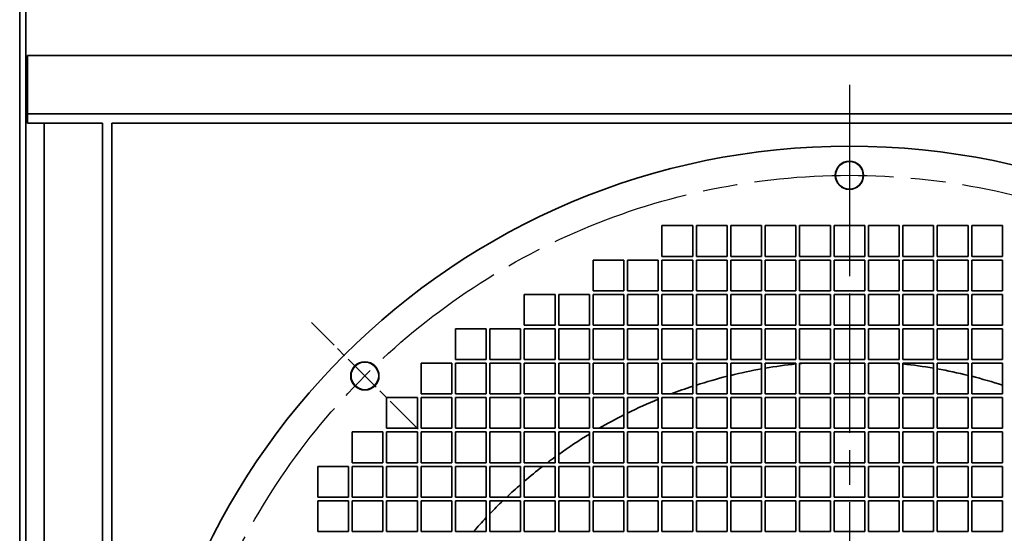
# Model space of a CAD drawing. Header units: millimetres. Extents: x 132 to 3320, y 40 to 2336.
# Tile 32 of 38: x 1739 to 2060, y 1736 to 1903. Entities that reach past the tile are written whole.
import ezdxf

# ---------------------------------------------------------------- set-up
doc = ezdxf.new("R2010")
doc.units = ezdxf.units.MM
doc.header["$LTSCALE"] = 8
doc.linetypes.add('CHAIN', pattern=[0.3543, 0.2362, -0.0295, 0.0591, -0.0295])
for name, color, linetype, lineweight, true_color in [('Krawędzie widoczne(ISO)', 7, 'Continuous', 35, 0x262659), ('Linia środkowa(ISO)', 7, 'Continuous', 25, 0x262659), ('Znacznik środka(ISO)', 7, 'Continuous', 25, 0x262659)]:
    doc.layers.add(name, color=color, linetype=linetype, lineweight=lineweight, true_color=true_color)

msp = doc.modelspace()

# ---------------------------------------------------------------- linework, layer by layer
at = {"layer": 'Krawędzie widoczne(ISO)'}
for p, q in [((1739.101, 1953.637), (1739.101, 1189.637)), ((1741.101, 1951.637), (1741.101, 1191.637)), ((2385.601, 1891.637), (1741.601, 1891.637)), ((1741.601, 1891.637), (1741.601, 1872.637)), ((2385.601, 1872.637), (1741.601, 1872.637)), ((1741.601, 1869.637), (1741.601, 1872.637)), ((1741.601, 1869.637), (1766.101, 1869.637)), ((1747.101, 1869.637), (1747.101, 1389.637)), ((1766.101, 1869.637), (1766.101, 1389.637)), ((1769.101, 1869.637), (2249.101, 1869.637)), ((1769.101, 1389.637), (1769.101, 1869.637)), ((1948.101, 1826.237), (1948.101, 1836.237)), ((1948.101, 1836.237), (1958.101, 1836.237)), ((1958.101, 1836.237), (1958.101, 1826.237)), ((1959.301, 1826.237), (1959.301, 1836.237)), ((1959.301, 1836.237), (1969.301, 1836.237)), ((1969.301, 1836.237), (1969.301, 1826.237)), ((1970.501, 1826.237), (1970.501, 1836.237)), ((1970.501, 1836.237), (1980.501, 1836.237)), ((1980.501, 1836.237), (1980.501, 1826.237)), ((1981.701, 1826.237), (1981.701, 1836.237)), ((1981.701, 1836.237), (1991.701, 1836.237)), ((1991.701, 1836.237), (1991.701, 1826.237)), ((1992.901, 1826.237), (1992.901, 1836.237)), ((1992.901, 1836.237), (2002.901, 1836.237)), ((2002.901, 1836.237), (2002.901, 1826.237)), ((2004.101, 1826.237), (2004.101, 1836.237)), ((2004.101, 1836.237), (2014.101, 1836.237)), ((2014.101, 1836.237), (2014.101, 1826.237)), ((2015.301, 1826.237), (2015.301, 1836.237)), ((2015.301, 1836.237), (2025.301, 1836.237)), ((2025.301, 1836.237), (2025.301, 1826.237)), ((2026.501, 1826.237), (2026.501, 1836.237)), ((2026.501, 1836.237), (2036.501, 1836.237)), ((2036.501, 1836.237), (2036.501, 1826.237)), ((2037.701, 1826.237), (2037.701, 1836.237)), ((2037.701, 1836.237), (2047.701, 1836.237)), ((2047.701, 1836.237), (2047.701, 1826.237)), ((2048.901, 1826.237), (2048.901, 1836.237)), ((2048.901, 1836.237), (2058.901, 1836.237)), ((2058.901, 1836.237), (2058.901, 1826.237)), ((1925.701, 1815.037), (1925.701, 1825.037)), ((1925.701, 1825.037), (1935.701, 1825.037)), ((1935.701, 1825.037), (1935.701, 1815.037)), ((1936.901, 1815.037), (1936.901, 1825.037)), ((1936.901, 1825.037), (1946.901, 1825.037)), ((1946.901, 1825.037), (1946.901, 1815.037)), ((1958.101, 1826.237), (1948.101, 1826.237)), ((1948.101, 1815.037), (1948.101, 1825.037)), ((1948.101, 1825.037), (1958.101, 1825.037)), ((1958.101, 1825.037), (1958.101, 1815.037)), ((1969.301, 1826.237), (1959.301, 1826.237)), ((1959.301, 1815.037), (1959.301, 1825.037)), ((1959.301, 1825.037), (1969.301, 1825.037)), ((1969.301, 1825.037), (1969.301, 1815.037)), ((1980.501, 1826.237), (1970.501, 1826.237)), ((1970.501, 1815.037), (1970.501, 1825.037)), ((1970.501, 1825.037), (1980.501, 1825.037)), ((1980.501, 1825.037), (1980.501, 1815.037)), ((1991.701, 1826.237), (1981.701, 1826.237)), ((1981.701, 1815.037), (1981.701, 1825.037)), ((1981.701, 1825.037), (1991.701, 1825.037)), ((1991.701, 1825.037), (1991.701, 1815.037)), ((2002.901, 1826.237), (1992.901, 1826.237)), ((1992.901, 1815.037), (1992.901, 1825.037)), ((1992.901, 1825.037), (2002.901, 1825.037)), ((2002.901, 1825.037), (2002.901, 1815.037)), ((2014.101, 1826.237), (2004.101, 1826.237)), ((2004.101, 1815.037), (2004.101, 1825.037)), ((2004.101, 1825.037), (2014.101, 1825.037)), ((2014.101, 1825.037), (2014.101, 1815.037)), ((2025.301, 1826.237), (2015.301, 1826.237)), ((2015.301, 1815.037), (2015.301, 1825.037)), ((2015.301, 1825.037), (2025.301, 1825.037)), ((2025.301, 1825.037), (2025.301, 1815.037)), ((2036.501, 1826.237), (2026.501, 1826.237)), ((2026.501, 1815.037), (2026.501, 1825.037)), ((2026.501, 1825.037), (2036.501, 1825.037)), ((2036.501, 1825.037), (2036.501, 1815.037)), ((2047.701, 1826.237), (2037.701, 1826.237)), ((2037.701, 1815.037), (2037.701, 1825.037)), ((2037.701, 1825.037), (2047.701, 1825.037)), ((2047.701, 1825.037), (2047.701, 1815.037)), ((2058.901, 1826.237), (2048.901, 1826.237)), ((2048.901, 1815.037), (2048.901, 1825.037)), ((2048.901, 1825.037), (2058.901, 1825.037)), ((2058.901, 1825.037), (2058.901, 1815.037)), ((1903.301, 1803.837), (1903.301, 1813.837)), ((1903.301, 1813.837), (1913.301, 1813.837)), ((1913.301, 1813.837), (1913.301, 1803.837)), ((1914.501, 1803.837), (1914.501, 1813.837)), ((1914.501, 1813.837), (1924.501, 1813.837)), ((1924.501, 1813.837), (1924.501, 1803.837)), ((1935.701, 1815.037), (1925.701, 1815.037)), ((1925.701, 1803.837), (1925.701, 1813.837)), ((1925.701, 1813.837), (1935.701, 1813.837)), ((1935.701, 1813.837), (1935.701, 1803.837)), ((1946.901, 1815.037), (1936.901, 1815.037)), ((1936.901, 1803.837), (1936.901, 1813.837)), ((1936.901, 1813.837), (1946.901, 1813.837)), ((1946.901, 1813.837), (1946.901, 1803.837)), ((1958.101, 1815.037), (1948.101, 1815.037)), ((1948.101, 1803.837), (1948.101, 1813.837)), ((1948.101, 1813.837), (1958.101, 1813.837)), ((1958.101, 1813.837), (1958.101, 1803.837)), ((1969.301, 1815.037), (1959.301, 1815.037)), ((1959.301, 1803.837), (1959.301, 1813.837)), ((1959.301, 1813.837), (1969.301, 1813.837)), ((1969.301, 1813.837), (1969.301, 1803.837)), ((1980.501, 1815.037), (1970.501, 1815.037)), ((1970.501, 1803.837), (1970.501, 1813.837)), ((1970.501, 1813.837), (1980.501, 1813.837)), ((1980.501, 1813.837), (1980.501, 1803.837)), ((1991.701, 1815.037), (1981.701, 1815.037)), ((1981.701, 1803.837), (1981.701, 1813.837)), ((1981.701, 1813.837), (1991.701, 1813.837)), ((1991.701, 1813.837), (1991.701, 1803.837)), ((2002.901, 1815.037), (1992.901, 1815.037)), ((1992.901, 1803.837), (1992.901, 1813.837)), ((1992.901, 1813.837), (2002.901, 1813.837)), ((2002.901, 1813.837), (2002.901, 1803.837)), ((2014.101, 1815.037), (2004.101, 1815.037)), ((2004.101, 1803.837), (2004.101, 1813.837)), ((2004.101, 1813.837), (2014.101, 1813.837)), ((2014.101, 1813.837), (2014.101, 1803.837)), ((2025.301, 1815.037), (2015.301, 1815.037)), ((2015.301, 1803.837), (2015.301, 1813.837)), ((2015.301, 1813.837), (2025.301, 1813.837)), ((2025.301, 1813.837), (2025.301, 1803.837)), ((2036.501, 1815.037), (2026.501, 1815.037)), ((2026.501, 1803.837), (2026.501, 1813.837)), ((2026.501, 1813.837), (2036.501, 1813.837)), ((2036.501, 1813.837), (2036.501, 1803.837)), ((2047.701, 1815.037), (2037.701, 1815.037)), ((2037.701, 1803.837), (2037.701, 1813.837)), ((2037.701, 1813.837), (2047.701, 1813.837)), ((2047.701, 1813.837), (2047.701, 1803.837)), ((2058.901, 1815.037), (2048.901, 1815.037)), ((2048.901, 1803.837), (2048.901, 1813.837)), ((2048.901, 1813.837), (2058.901, 1813.837)), ((2058.901, 1813.837), (2058.901, 1803.837)), ((1880.901, 1792.637), (1880.901, 1802.637)), ((1880.901, 1802.637), (1890.901, 1802.637)), ((1890.901, 1802.637), (1890.901, 1792.637)), ((1892.101, 1792.637), (1892.101, 1802.637)), ((1892.101, 1802.637), (1902.101, 1802.637)), ((1902.101, 1802.637), (1902.101, 1792.637)), ((1913.301, 1803.837), (1903.301, 1803.837)), ((1903.301, 1792.637), (1903.301, 1802.637)), ((1903.301, 1802.637), (1913.301, 1802.637)), ((1913.301, 1802.637), (1913.301, 1792.637)), ((1924.501, 1803.837), (1914.501, 1803.837)), ((1914.501, 1792.637), (1914.501, 1802.637)), ((1914.501, 1802.637), (1924.501, 1802.637)), ((1924.501, 1802.637), (1924.501, 1792.637)), ((1935.701, 1803.837), (1925.701, 1803.837)), ((1925.701, 1792.637), (1925.701, 1802.637)), ((1925.701, 1802.637), (1935.701, 1802.637)), ((1935.701, 1802.637), (1935.701, 1792.637)), ((1946.901, 1803.837), (1936.901, 1803.837)), ((1936.901, 1792.637), (1936.901, 1802.637)), ((1936.901, 1802.637), (1946.901, 1802.637)), ((1946.901, 1802.637), (1946.901, 1792.637)), ((1958.101, 1803.837), (1948.101, 1803.837)), ((1948.101, 1792.637), (1948.101, 1802.637)), ((1948.101, 1802.637), (1958.101, 1802.637)), ((1958.101, 1802.637), (1958.101, 1792.637)), ((1969.301, 1803.837), (1959.301, 1803.837)), ((1959.301, 1792.637), (1959.301, 1802.637)), ((1959.301, 1802.637), (1969.301, 1802.637)), ((1969.301, 1802.637), (1969.301, 1792.637)), ((1980.501, 1803.837), (1970.501, 1803.837)), ((1970.501, 1792.637), (1970.501, 1802.637)), ((1970.501, 1802.637), (1980.501, 1802.637)), ((1980.501, 1802.637), (1980.501, 1792.637)), ((1991.701, 1803.837), (1981.701, 1803.837)), ((1981.701, 1792.637), (1981.701, 1802.637)), ((1981.701, 1802.637), (1991.701, 1802.637)), ((1991.701, 1802.637), (1991.701, 1792.637)), ((2002.901, 1803.837), (1992.901, 1803.837)), ((1992.901, 1792.637), (1992.901, 1802.637)), ((1992.901, 1802.637), (2002.901, 1802.637)), ((2002.901, 1802.637), (2002.901, 1792.637)), ((2014.101, 1803.837), (2004.101, 1803.837)), ((2004.101, 1792.637), (2004.101, 1802.637)), ((2004.101, 1802.637), (2014.101, 1802.637)), ((2014.101, 1802.637), (2014.101, 1792.637)), ((2025.301, 1803.837), (2015.301, 1803.837)), ((2015.301, 1792.637), (2015.301, 1802.637)), ((2015.301, 1802.637), (2025.301, 1802.637)), ((2025.301, 1802.637), (2025.301, 1792.637)), ((2036.501, 1803.837), (2026.501, 1803.837)), ((2026.501, 1792.637), (2026.501, 1802.637)), ((2026.501, 1802.637), (2036.501, 1802.637)), ((2036.501, 1802.637), (2036.501, 1792.637)), ((2047.701, 1803.837), (2037.701, 1803.837)), ((2037.701, 1792.637), (2037.701, 1802.637)), ((2037.701, 1802.637), (2047.701, 1802.637)), ((2047.701, 1802.637), (2047.701, 1792.637)), ((2058.901, 1803.837), (2048.901, 1803.837)), ((2048.901, 1792.637), (2048.901, 1802.637)), ((2048.901, 1802.637), (2058.901, 1802.637)), ((2058.901, 1802.637), (2058.901, 1792.637)), ((1869.701, 1781.437), (1869.701, 1791.437)), ((1869.701, 1791.437), (1879.701, 1791.437)), ((1879.701, 1791.437), (1879.701, 1781.437)), ((1890.901, 1792.637), (1880.901, 1792.637)), ((1880.901, 1781.437), (1880.901, 1791.437)), ((1880.901, 1791.437), (1890.901, 1791.437)), ((1890.901, 1791.437), (1890.901, 1781.437)), ((1902.101, 1792.637), (1892.101, 1792.637)), ((1892.101, 1781.437), (1892.101, 1791.437)), ((1892.101, 1791.437), (1902.101, 1791.437)), ((1902.101, 1791.437), (1902.101, 1781.437)), ((1913.301, 1792.637), (1903.301, 1792.637)), ((1903.301, 1781.437), (1903.301, 1791.437)), ((1903.301, 1791.437), (1913.301, 1791.437)), ((1913.301, 1791.437), (1913.301, 1781.437)), ((1924.501, 1792.637), (1914.501, 1792.637)), ((1914.501, 1781.437), (1914.501, 1791.437)), ((1914.501, 1791.437), (1924.501, 1791.437)), ((1924.501, 1791.437), (1924.501, 1781.437)), ((1935.701, 1792.637), (1925.701, 1792.637)), ((1925.701, 1781.437), (1925.701, 1791.437)), ((1925.701, 1791.437), (1935.701, 1791.437)), ((1935.701, 1791.437), (1935.701, 1781.437)), ((1946.901, 1792.637), (1936.901, 1792.637)), ((1936.901, 1781.437), (1936.901, 1791.437)), ((1936.901, 1791.437), (1946.901, 1791.437)), ((1946.901, 1791.437), (1946.901, 1781.437)), ((1958.101, 1792.637), (1948.101, 1792.637)), ((1948.101, 1781.437), (1948.101, 1791.437)), ((1948.101, 1791.437), (1958.101, 1791.437)), ((1958.101, 1791.437), (1958.101, 1781.437)), ((1969.301, 1792.637), (1959.301, 1792.637)), ((1959.301, 1781.437), (1959.301, 1791.437)), ((1959.301, 1791.437), (1969.301, 1791.437)), ((1969.301, 1791.437), (1969.301, 1781.437)), ((1980.501, 1792.637), (1970.501, 1792.637)), ((1970.501, 1781.437), (1970.501, 1791.437)), ((1970.501, 1791.437), (1980.501, 1791.437)), ((1980.501, 1791.437), (1980.501, 1781.437)), ((1991.701, 1792.637), (1981.701, 1792.637)), ((1981.701, 1781.437), (1981.701, 1791.437)), ((1981.701, 1791.437), (1991.701, 1791.437)), ((1991.701, 1791.437), (1991.701, 1781.437)), ((2002.901, 1792.637), (1992.901, 1792.637)), ((1992.901, 1781.437), (1992.901, 1791.437)), ((1992.901, 1791.437), (2002.901, 1791.437)), ((2002.901, 1791.437), (2002.901, 1781.437)), ((2014.101, 1792.637), (2004.101, 1792.637)), ((2004.101, 1781.437), (2004.101, 1791.437)), ((2004.101, 1791.437), (2014.101, 1791.437)), ((2014.101, 1791.437), (2014.101, 1781.437)), ((2025.301, 1792.637), (2015.301, 1792.637)), ((2015.301, 1781.437), (2015.301, 1791.437)), ((2015.301, 1791.437), (2025.301, 1791.437)), ((2025.301, 1791.437), (2025.301, 1781.437)), ((2036.501, 1792.637), (2026.501, 1792.637)), ((2026.501, 1781.437), (2026.501, 1791.437)), ((2026.501, 1791.437), (2036.501, 1791.437)), ((2036.501, 1791.437), (2036.501, 1781.437)), ((2047.701, 1792.637), (2037.701, 1792.637)), ((2037.701, 1781.437), (2037.701, 1791.437)), ((2037.701, 1791.437), (2047.701, 1791.437)), ((2047.701, 1791.437), (2047.701, 1781.437)), ((2058.901, 1792.637), (2048.901, 1792.637)), ((2048.901, 1781.437), (2048.901, 1791.437)), ((2048.901, 1791.437), (2058.901, 1791.437)), ((2058.901, 1791.437), (2058.901, 1781.437)), ((1879.701, 1781.437), (1869.701, 1781.437)), ((1890.901, 1781.437), (1880.901, 1781.437)), ((1902.101, 1781.437), (1892.101, 1781.437)), ((1913.301, 1781.437), (1903.301, 1781.437)), ((1924.501, 1781.437), (1914.501, 1781.437)), ((1935.701, 1781.437), (1925.701, 1781.437)), ((1946.901, 1781.437), (1936.901, 1781.437)), ((1958.101, 1781.437), (1948.101, 1781.437)), ((1969.301, 1781.437), (1959.301, 1781.437)), ((1980.501, 1781.437), (1970.501, 1781.437)), ((1991.701, 1781.437), (1981.701, 1781.437)), ((2002.901, 1781.437), (1992.901, 1781.437)), ((2014.101, 1781.437), (2004.101, 1781.437)), ((2025.301, 1781.437), (2015.301, 1781.437)), ((2036.501, 1781.437), (2026.501, 1781.437)), ((2047.701, 1781.437), (2037.701, 1781.437)), ((2058.901, 1781.437), (2048.901, 1781.437)), ((1858.501, 1770.237), (1858.501, 1780.237)), ((1858.501, 1780.237), (1868.501, 1780.237)), ((1868.501, 1780.237), (1868.501, 1770.237)), ((1869.701, 1770.237), (1869.701, 1780.237)), ((1869.701, 1780.237), (1879.701, 1780.237)), ((1879.701, 1780.237), (1879.701, 1770.237)), ((1880.901, 1770.237), (1880.901, 1780.237)), ((1880.901, 1780.237), (1890.901, 1780.237)), ((1890.901, 1780.237), (1890.901, 1770.237)), ((1892.101, 1770.237), (1892.101, 1780.237)), ((1892.101, 1780.237), (1902.101, 1780.237)), ((1902.101, 1780.237), (1902.101, 1770.237)), ((1903.301, 1770.237), (1903.301, 1780.237)), ((1903.301, 1780.237), (1913.301, 1780.237)), ((1913.301, 1780.237), (1913.301, 1770.237)), ((1914.501, 1770.237), (1914.501, 1780.237)), ((1914.501, 1780.237), (1924.501, 1780.237)), ((1924.501, 1780.237), (1924.501, 1770.237)), ((1925.701, 1770.237), (1925.701, 1780.237)), ((1925.701, 1780.237), (1935.701, 1780.237)), ((1935.701, 1780.237), (1935.701, 1770.237)), ((1936.901, 1770.237), (1936.901, 1780.237)), ((1936.901, 1780.237), (1946.901, 1780.237)), ((1946.901, 1780.237), (1946.901, 1770.237)), ((1948.101, 1770.237), (1948.101, 1780.237)), ((1948.101, 1780.237), (1958.101, 1780.237)), ((1958.101, 1780.237), (1958.101, 1770.237)), ((1959.301, 1770.237), (1959.301, 1780.237)), ((1959.301, 1780.237), (1969.301, 1780.237)), ((1969.301, 1780.237), (1969.301, 1770.237)), ((1970.501, 1770.237), (1970.501, 1780.237)), ((1970.501, 1780.237), (1980.501, 1780.237)), ((1980.501, 1780.237), (1980.501, 1770.237)), ((1981.701, 1770.237), (1981.701, 1780.237)), ((1981.701, 1780.237), (1991.701, 1780.237)), ((1991.701, 1780.237), (1991.701, 1770.237)), ((1992.901, 1770.237), (1992.901, 1780.237)), ((1992.901, 1780.237), (2002.901, 1780.237)), ((2002.901, 1780.237), (2002.901, 1770.237)), ((2004.101, 1770.237), (2004.101, 1780.237)), ((2004.101, 1780.237), (2014.101, 1780.237)), ((2014.101, 1780.237), (2014.101, 1770.237)), ((2015.301, 1770.237), (2015.301, 1780.237)), ((2015.301, 1780.237), (2025.301, 1780.237)), ((2025.301, 1780.237), (2025.301, 1770.237)), ((2026.501, 1770.237), (2026.501, 1780.237)), ((2026.501, 1780.237), (2036.501, 1780.237)), ((2036.501, 1780.237), (2036.501, 1770.237)), ((2037.701, 1770.237), (2037.701, 1780.237)), ((2037.701, 1780.237), (2047.701, 1780.237)), ((2047.701, 1780.237), (2047.701, 1770.237)), ((2048.901, 1770.237), (2048.901, 1780.237)), ((2048.901, 1780.237), (2058.901, 1780.237)), ((2058.901, 1780.237), (2058.901, 1770.237)), ((1847.301, 1759.037), (1847.301, 1769.037)), ((1847.301, 1769.037), (1857.301, 1769.037)), ((1857.301, 1769.037), (1857.301, 1759.037)), ((1868.501, 1770.237), (1858.501, 1770.237)), ((1858.501, 1759.037), (1858.501, 1769.037)), ((1858.501, 1769.037), (1868.501, 1769.037)), ((1868.501, 1769.037), (1868.501, 1759.037)), ((1879.701, 1770.237), (1869.701, 1770.237)), ((1869.701, 1759.037), (1869.701, 1769.037)), ((1869.701, 1769.037), (1879.701, 1769.037)), ((1879.701, 1769.037), (1879.701, 1759.037)), ((1890.901, 1770.237), (1880.901, 1770.237)), ((1880.901, 1759.037), (1880.901, 1769.037)), ((1880.901, 1769.037), (1890.901, 1769.037)), ((1890.901, 1769.037), (1890.901, 1759.037)), ((1902.101, 1770.237), (1892.101, 1770.237)), ((1892.101, 1759.037), (1892.101, 1769.037)), ((1892.101, 1769.037), (1902.101, 1769.037)), ((1902.101, 1769.037), (1902.101, 1759.037)), ((1913.301, 1770.237), (1903.301, 1770.237)), ((1903.301, 1759.037), (1903.301, 1769.037)), ((1903.301, 1769.037), (1913.301, 1769.037)), ((1913.301, 1769.037), (1913.301, 1759.037)), ((1924.501, 1770.237), (1914.501, 1770.237)), ((1914.501, 1759.037), (1914.501, 1769.037)), ((1914.501, 1769.037), (1924.501, 1769.037)), ((1924.501, 1769.037), (1924.501, 1759.037)), ((1935.701, 1770.237), (1925.701, 1770.237)), ((1925.701, 1759.037), (1925.701, 1769.037)), ((1925.701, 1769.037), (1935.701, 1769.037)), ((1935.701, 1769.037), (1935.701, 1759.037)), ((1946.901, 1770.237), (1936.901, 1770.237)), ((1936.901, 1759.037), (1936.901, 1769.037)), ((1936.901, 1769.037), (1946.901, 1769.037)), ((1946.901, 1769.037), (1946.901, 1759.037)), ((1958.101, 1770.237), (1948.101, 1770.237)), ((1948.101, 1759.037), (1948.101, 1769.037)), ((1948.101, 1769.037), (1958.101, 1769.037)), ((1958.101, 1769.037), (1958.101, 1759.037)), ((1969.301, 1770.237), (1959.301, 1770.237)), ((1959.301, 1759.037), (1959.301, 1769.037)), ((1959.301, 1769.037), (1969.301, 1769.037)), ((1969.301, 1769.037), (1969.301, 1759.037)), ((1980.501, 1770.237), (1970.501, 1770.237)), ((1970.501, 1759.037), (1970.501, 1769.037)), ((1970.501, 1769.037), (1980.501, 1769.037)), ((1980.501, 1769.037), (1980.501, 1759.037)), ((1991.701, 1770.237), (1981.701, 1770.237)), ((1981.701, 1759.037), (1981.701, 1769.037)), ((1981.701, 1769.037), (1991.701, 1769.037)), ((1991.701, 1769.037), (1991.701, 1759.037)), ((2002.901, 1770.237), (1992.901, 1770.237)), ((1992.901, 1759.037), (1992.901, 1769.037)), ((1992.901, 1769.037), (2002.901, 1769.037)), ((2002.901, 1769.037), (2002.901, 1759.037)), ((2014.101, 1770.237), (2004.101, 1770.237)), ((2004.101, 1759.037), (2004.101, 1769.037)), ((2004.101, 1769.037), (2014.101, 1769.037)), ((2014.101, 1769.037), (2014.101, 1759.037)), ((2025.301, 1770.237), (2015.301, 1770.237)), ((2015.301, 1759.037), (2015.301, 1769.037)), ((2015.301, 1769.037), (2025.301, 1769.037)), ((2025.301, 1769.037), (2025.301, 1759.037)), ((2036.501, 1770.237), (2026.501, 1770.237)), ((2026.501, 1759.037), (2026.501, 1769.037)), ((2026.501, 1769.037), (2036.501, 1769.037)), ((2036.501, 1769.037), (2036.501, 1759.037)), ((2047.701, 1770.237), (2037.701, 1770.237)), ((2037.701, 1759.037), (2037.701, 1769.037)), ((2037.701, 1769.037), (2047.701, 1769.037)), ((2047.701, 1769.037), (2047.701, 1759.037)), ((2058.901, 1770.237), (2048.901, 1770.237)), ((2048.901, 1759.037), (2048.901, 1769.037)), ((2048.901, 1769.037), (2058.901, 1769.037)), ((2058.901, 1769.037), (2058.901, 1759.037)), ((1857.301, 1759.037), (1847.301, 1759.037)), ((1868.501, 1759.037), (1858.501, 1759.037)), ((1879.701, 1759.037), (1869.701, 1759.037)), ((1890.901, 1759.037), (1880.901, 1759.037)), ((1902.101, 1759.037), (1892.101, 1759.037)), ((1913.301, 1759.037), (1903.301, 1759.037)), ((1924.501, 1759.037), (1914.501, 1759.037)), ((1935.701, 1759.037), (1925.701, 1759.037)), ((1946.901, 1759.037), (1936.901, 1759.037)), ((1958.101, 1759.037), (1948.101, 1759.037)), ((1969.301, 1759.037), (1959.301, 1759.037)), ((1980.501, 1759.037), (1970.501, 1759.037)), ((1991.701, 1759.037), (1981.701, 1759.037)), ((2002.901, 1759.037), (1992.901, 1759.037)), ((2014.101, 1759.037), (2004.101, 1759.037)), ((2025.301, 1759.037), (2015.301, 1759.037)), ((2036.501, 1759.037), (2026.501, 1759.037)), ((2047.701, 1759.037), (2037.701, 1759.037)), ((2058.901, 1759.037), (2048.901, 1759.037)), ((1836.101, 1747.837), (1836.101, 1757.837)), ((1836.101, 1757.837), (1846.101, 1757.837)), ((1846.101, 1757.837), (1846.101, 1747.837)), ((1847.301, 1747.837), (1847.301, 1757.837)), ((1847.301, 1757.837), (1857.301, 1757.837)), ((1857.301, 1757.837), (1857.301, 1747.837)), ((1858.501, 1747.837), (1858.501, 1757.837)), ((1858.501, 1757.837), (1868.501, 1757.837)), ((1868.501, 1757.837), (1868.501, 1747.837)), ((1869.701, 1747.837), (1869.701, 1757.837)), ((1869.701, 1757.837), (1879.701, 1757.837)), ((1879.701, 1757.837), (1879.701, 1747.837)), ((1880.901, 1747.837), (1880.901, 1757.837)), ((1880.901, 1757.837), (1890.901, 1757.837)), ((1890.901, 1757.837), (1890.901, 1747.837)), ((1892.101, 1747.837), (1892.101, 1757.837)), ((1892.101, 1757.837), (1902.101, 1757.837)), ((1902.101, 1757.837), (1902.101, 1747.837)), ((1903.301, 1747.837), (1903.301, 1757.837)), ((1903.301, 1757.837), (1913.301, 1757.837)), ((1913.301, 1757.837), (1913.301, 1747.837)), ((1914.501, 1747.837), (1914.501, 1757.837)), ((1914.501, 1757.837), (1924.501, 1757.837)), ((1924.501, 1757.837), (1924.501, 1747.837)), ((1925.701, 1747.837), (1925.701, 1757.837)), ((1925.701, 1757.837), (1935.701, 1757.837)), ((1935.701, 1757.837), (1935.701, 1747.837)), ((1936.901, 1747.837), (1936.901, 1757.837)), ((1936.901, 1757.837), (1946.901, 1757.837)), ((1946.901, 1757.837), (1946.901, 1747.837)), ((1948.101, 1747.837), (1948.101, 1757.837)), ((1948.101, 1757.837), (1958.101, 1757.837)), ((1958.101, 1757.837), (1958.101, 1747.837)), ((1959.301, 1747.837), (1959.301, 1757.837)), ((1959.301, 1757.837), (1969.301, 1757.837)), ((1969.301, 1757.837), (1969.301, 1747.837)), ((1970.501, 1747.837), (1970.501, 1757.837)), ((1970.501, 1757.837), (1980.501, 1757.837)), ((1980.501, 1757.837), (1980.501, 1747.837)), ((1981.701, 1747.837), (1981.701, 1757.837)), ((1981.701, 1757.837), (1991.701, 1757.837)), ((1991.701, 1757.837), (1991.701, 1747.837)), ((1992.901, 1747.837), (1992.901, 1757.837)), ((1992.901, 1757.837), (2002.901, 1757.837)), ((2002.901, 1757.837), (2002.901, 1747.837)), ((2004.101, 1747.837), (2004.101, 1757.837)), ((2004.101, 1757.837), (2014.101, 1757.837)), ((2014.101, 1757.837), (2014.101, 1747.837)), ((2015.301, 1747.837), (2015.301, 1757.837)), ((2015.301, 1757.837), (2025.301, 1757.837)), ((2025.301, 1757.837), (2025.301, 1747.837)), ((2026.501, 1747.837), (2026.501, 1757.837)), ((2026.501, 1757.837), (2036.501, 1757.837)), ((2036.501, 1757.837), (2036.501, 1747.837)), ((2037.701, 1747.837), (2037.701, 1757.837)), ((2037.701, 1757.837), (2047.701, 1757.837)), ((2047.701, 1757.837), (2047.701, 1747.837)), ((2048.901, 1747.837), (2048.901, 1757.837)), ((2048.901, 1757.837), (2058.901, 1757.837)), ((2058.901, 1757.837), (2058.901, 1747.837)), ((1846.101, 1747.837), (1836.101, 1747.837)), ((1836.101, 1736.637), (1836.101, 1746.637)), ((1836.101, 1746.637), (1846.101, 1746.637)), ((1846.101, 1746.637), (1846.101, 1736.637)), ((1857.301, 1747.837), (1847.301, 1747.837)), ((1847.301, 1736.637), (1847.301, 1746.637)), ((1847.301, 1746.637), (1857.301, 1746.637)), ((1857.301, 1746.637), (1857.301, 1736.637)), ((1868.501, 1747.837), (1858.501, 1747.837)), ((1858.501, 1736.637), (1858.501, 1746.637)), ((1858.501, 1746.637), (1868.501, 1746.637)), ((1868.501, 1746.637), (1868.501, 1736.637)), ((1879.701, 1747.837), (1869.701, 1747.837)), ((1869.701, 1736.637), (1869.701, 1746.637)), ((1869.701, 1746.637), (1879.701, 1746.637)), ((1879.701, 1746.637), (1879.701, 1736.637)), ((1890.901, 1747.837), (1880.901, 1747.837)), ((1880.901, 1736.637), (1880.901, 1746.637)), ((1880.901, 1746.637), (1890.901, 1746.637)), ((1890.901, 1746.637), (1890.901, 1736.637)), ((1902.101, 1747.837), (1892.101, 1747.837)), ((1892.101, 1736.637), (1892.101, 1746.637)), ((1892.101, 1746.637), (1902.101, 1746.637)), ((1902.101, 1746.637), (1902.101, 1736.637)), ((1913.301, 1747.837), (1903.301, 1747.837)), ((1903.301, 1736.637), (1903.301, 1746.637)), ((1903.301, 1746.637), (1913.301, 1746.637)), ((1913.301, 1746.637), (1913.301, 1736.637)), ((1924.501, 1747.837), (1914.501, 1747.837)), ((1914.501, 1736.637), (1914.501, 1746.637)), ((1914.501, 1746.637), (1924.501, 1746.637)), ((1924.501, 1746.637), (1924.501, 1736.637)), ((1935.701, 1747.837), (1925.701, 1747.837)), ((1925.701, 1736.637), (1925.701, 1746.637)), ((1925.701, 1746.637), (1935.701, 1746.637)), ((1935.701, 1746.637), (1935.701, 1736.637)), ((1946.901, 1747.837), (1936.901, 1747.837)), ((1936.901, 1736.637), (1936.901, 1746.637)), ((1936.901, 1746.637), (1946.901, 1746.637)), ((1946.901, 1746.637), (1946.901, 1736.637)), ((1958.101, 1747.837), (1948.101, 1747.837)), ((1948.101, 1736.637), (1948.101, 1746.637)), ((1948.101, 1746.637), (1958.101, 1746.637)), ((1958.101, 1746.637), (1958.101, 1736.637)), ((1969.301, 1747.837), (1959.301, 1747.837)), ((1959.301, 1736.637), (1959.301, 1746.637)), ((1959.301, 1746.637), (1969.301, 1746.637)), ((1969.301, 1746.637), (1969.301, 1736.637)), ((1980.501, 1747.837), (1970.501, 1747.837)), ((1970.501, 1736.637), (1970.501, 1746.637)), ((1970.501, 1746.637), (1980.501, 1746.637)), ((1980.501, 1746.637), (1980.501, 1736.637)), ((1991.701, 1747.837), (1981.701, 1747.837)), ((1981.701, 1736.637), (1981.701, 1746.637)), ((1981.701, 1746.637), (1991.701, 1746.637)), ((1991.701, 1746.637), (1991.701, 1736.637)), ((2002.901, 1747.837), (1992.901, 1747.837)), ((1992.901, 1736.637), (1992.901, 1746.637)), ((1992.901, 1746.637), (2002.901, 1746.637)), ((2002.901, 1746.637), (2002.901, 1736.637)), ((2014.101, 1747.837), (2004.101, 1747.837)), ((2004.101, 1736.637), (2004.101, 1746.637)), ((2004.101, 1746.637), (2014.101, 1746.637)), ((2014.101, 1746.637), (2014.101, 1736.637)), ((2025.301, 1747.837), (2015.301, 1747.837)), ((2015.301, 1736.637), (2015.301, 1746.637)), ((2015.301, 1746.637), (2025.301, 1746.637)), ((2025.301, 1746.637), (2025.301, 1736.637)), ((2036.501, 1747.837), (2026.501, 1747.837)), ((2026.501, 1736.637), (2026.501, 1746.637)), ((2026.501, 1746.637), (2036.501, 1746.637)), ((2036.501, 1746.637), (2036.501, 1736.637)), ((2047.701, 1747.837), (2037.701, 1747.837)), ((2037.701, 1736.637), (2037.701, 1746.637)), ((2037.701, 1746.637), (2047.701, 1746.637)), ((2047.701, 1746.637), (2047.701, 1736.637)), ((2058.901, 1747.837), (2048.901, 1747.837)), ((2048.901, 1736.637), (2048.901, 1746.637)), ((2048.901, 1746.637), (2058.901, 1746.637)), ((2058.901, 1746.637), (2058.901, 1736.637)), ((1846.101, 1736.637), (1836.101, 1736.637)), ((1857.301, 1736.637), (1847.301, 1736.637)), ((1868.501, 1736.637), (1858.501, 1736.637)), ((1879.701, 1736.637), (1869.701, 1736.637)), ((1890.901, 1736.637), (1880.901, 1736.637)), ((1902.101, 1736.637), (1892.101, 1736.637)), ((1913.301, 1736.637), (1903.301, 1736.637)), ((1924.501, 1736.637), (1914.501, 1736.637)), ((1935.701, 1736.637), (1925.701, 1736.637)), ((1946.901, 1736.637), (1936.901, 1736.637)), ((1958.101, 1736.637), (1948.101, 1736.637)), ((1969.301, 1736.637), (1959.301, 1736.637)), ((1980.501, 1736.637), (1970.501, 1736.637)), ((1991.701, 1736.637), (1981.701, 1736.637)), ((2002.901, 1736.637), (1992.901, 1736.637)), ((2014.101, 1736.637), (2004.101, 1736.637)), ((2025.301, 1736.637), (2015.301, 1736.637)), ((2036.501, 1736.637), (2026.501, 1736.637)), ((2047.701, 1736.637), (2037.701, 1736.637)), ((2058.901, 1736.637), (2048.901, 1736.637))]:
    msp.add_line(p, q, dxfattribs=at)
for centre, radius in [((2009.101, 1629.637), 232.5), ((2009.101, 1852.637), 4.6), ((2009.101, 1852.637), 4.5), ((1851.416, 1787.322), 4.6), ((1851.416, 1787.322), 4.5)]:
    msp.add_circle(centre, radius, dxfattribs=at)
for start, end in [(96.14684, 99.70732), (95.32005, 95.72145), (84.27855, 84.67995), (80.29268, 83.85316), (100.13686, 103.7413), (76.2587, 79.86314), (104.17729, 107.84612), (72.15388, 75.82271), (108.29117, 110.90813), (112.50532, 116.37905), (116.85231, 120.09093), (121.37354, 125.60218), (126.12426, 127.22105), (127.91502, 130.62285), (131.18265, 133.33242), (133.94552, 136.05448), (136.66758, 138.81735)]:
    msp.add_arc((2009.101, 1629.637), 162.5, start, end, dxfattribs=at)
at = {"layer": 'Linia środkowa(ISO)', "linetype": 'CHAIN', "ltscale": 23.990969}
msp.add_circle((2009.101, 1629.637), 223, dxfattribs=at)
at = {"layer": 'Znacznik środka(ISO)', "linetype": 'CHAIN', "ltscale": 23.990969}
msp.add_line((2009.101, 1882.137), (2009.101, 1377.137), dxfattribs=at)
at = {"layer": 'Znacznik środka(ISO)', "linetype": 'CHAIN', "ltscale": 6.833826}
for p, q in [((2009.101, 1877.237), (2009.101, 1828.037)), ((1868.811, 1769.927), (1834.021, 1804.717))]:
    msp.add_line(p, q, dxfattribs=at)

doc.saveas('drawing.dxf')
